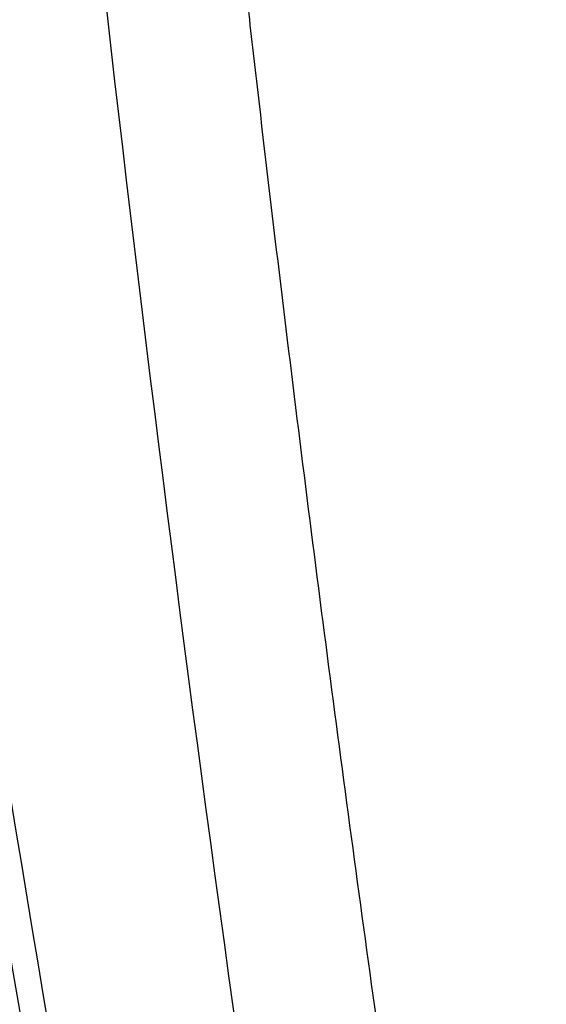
# Model space of a CAD drawing. Header units: millimetres. Extents: x 82 to 1337, y -230 to 1154.
# Tile 67 of 217: x 1163 to 1181, y 16 to 49. Entities that reach past the tile are written whole.
import ezdxf

# ---------------------------------------------------------------- set-up
doc = ezdxf.new("R2010")
doc.units = ezdxf.units.MM

msp = doc.modelspace()

# ---------------------------------------------------------------- linework, layer by layer
at = {"color": 7, "linetype": 'Continuous', "lineweight": 25}
for points in [[(1165.389, 111.066), (1201.91, 90.272), (1238.431, 69.445), (1274.951, 48.558)], [(1274.73, 48.014), (1238.264, 68.909), (1201.789, 89.74), (1165.312, 110.535)], [(1166.518, 94.509), (1202.594, 74.82), (1238.666, 55.162), (1274.73, 35.559)], [(1274.951, 35.326), (1238.835, 54.938), (1202.718, 74.609), (1166.601, 94.314)], [(1166.999, -0.528), (1162.692, 23.243), (1159.101, 46.702), (1156.171, 69.817)], [(1173.245, -3.34), (1169.575, 20.612), (1166.563, 44.335), (1164.212, 67.781)]]:
    msp.add_open_spline(points, degree=3, dxfattribs=at)
for points, knots in [([(1166.6, 94.259), (1166.679, 93.271), (1166.836, 91.295), (1167.081, 88.327), (1167.333, 85.356), (1167.592, 82.382), (1167.859, 79.405), (1168.133, 76.424), (1168.414, 73.441), (1168.702, 70.454), (1168.997, 67.464), (1169.3, 64.471), (1169.61, 61.475), (1169.927, 58.476), (1170.252, 55.473), (1170.584, 52.468), (1170.923, 49.459), (1171.385, 45.441), (1171.98, 40.411), (1172.724, 34.362), (1173.497, 28.303), (1174.299, 22.233), (1175.129, 16.153), (1175.989, 10.063), (1176.875, 3.962), (1177.49, -0.113), (1177.798, -2.151)], [0, 0, 0, 0, 0.031233, 0.062465, 0.093696, 0.124926, 0.156156, 0.187386, 0.218616, 0.249847, 0.281078, 0.31231, 0.343544, 0.374779, 0.406016, 0.437255, 0.468497, 0.499741, 0.56229, 0.624831, 0.687364, 0.749893, 0.812419, 0.874944, 0.93747, 1, 1, 1, 1]), ([(1156.168, 62.877), (1157.603, 52.039), (1159.183, 41.119), (1162.647, 19.126), (1164.529, 8.064), (1166.565, -3.059)], [0, 0, 0, 0, 0.5, 0.5, 1, 1, 1, 1])]:
    msp.add_open_spline(points, degree=3, knots=knots, dxfattribs=at)

doc.saveas('drawing.dxf')
